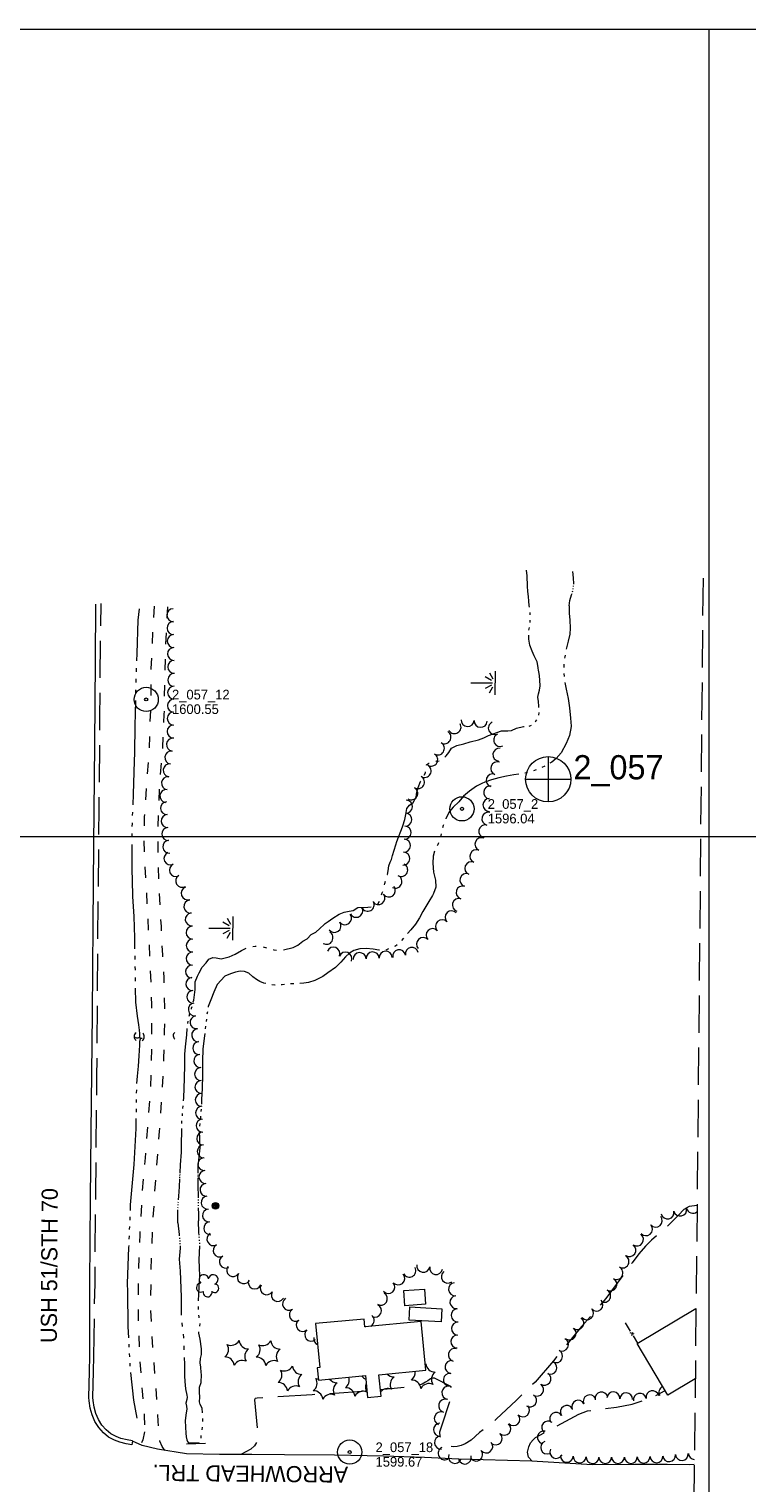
# Model space of a CAD drawing. Header units: feet. Extents: x 387811 to 389894, y 103426 to 105000.
# Tile 3 of 4: x 388579 to 389023, y 104100 to 105000. Entities that reach past the tile are written whole.
import ezdxf

# ---------------------------------------------------------------- set-up
doc = ezdxf.new("R2010")
doc.units = ezdxf.units.FT
doc.header["$MEASUREMENT"] = 0
for name, pattern in [('DGN Style 3', [32.306792, 23.07628, -9.230512]), ('DGN Style 5', [16.153396, 6.922884, -9.230512]), ('DGN Style 6', [43.891085, 0.023076, -9.230512, 16.153396, -9.230512, 0.023076, -9.230512])]:
    doc.linetypes.add(name, pattern=pattern)
for name, color, linetype, lineweight in [('E_DWY', 73, 'DGN Style 3', 0), ('E_LAND_Vegetation', 21, 'Continuous', 0), ('E_MAP_GridLines', 251, 'Continuous', 0), ('E_MAP_Limits', 21, 'DGN Style 3', 0), ('E_MAP_PassPoints', 40, 'Continuous', 0), ('E_MISCPROP', 40, 'Continuous', 0), ('E_MISCPROP_HvyLine', 54, 'Continuous', 13), ('E_MISCPROP_Railing', 40, 'Continuous', 0), ('E_PATH_Sidewalk', 73, 'DGN Style 5', 0), ('E_RDWY', 40, 'Continuous', 13), ('E_RDWY_Gravel', 40, 'DGN Style 3', 13), ('E_RDWY_Name', 221, 'Continuous', 0), ('E_WTR', 251, 'DGN Style 6', 0)]:
    doc.layers.add(name, color=color, linetype=linetype, lineweight=lineweight)
doc.styles.add('Style-IGR_FONT_0', font='IGR_FONT_0.shx')

# ---------------------------------------------------------------- blocks, each defined once
blk = doc.blocks.new('PP')
at = {"layer": 'E_MAP_PassPoints', "color": 40, "linetype": 'Continuous', "lineweight": 0}
for radius in [7.5, 0.96]:
    blk.add_circle((0, 0), radius, dxfattribs=at)
blk = doc.blocks.new('PHOTOC')
at = {"layer": 'E_MAP_Limits', "color": 73, "linetype": 'Continuous', "lineweight": 0}
for p, q in [((0.12, 14.06), (0.06, -13.8)), ((-13.79, 0.03), (14.12, 0.01))]:
    blk.add_line(p, q, dxfattribs=at)
blk.add_circle((0.17, 0.03), 14, dxfattribs=at)
blk = doc.blocks.new('CULVRT_2')
at = {"layer": 'E_MISCPROP_Railing', "color": 40, "linetype": 'Continuous', "lineweight": 0}
blk.add_arc((10, 7.5), 12.5, 216.8793, 323.1188, dxfattribs=at)
blk = doc.blocks.new('CULVRT_3')
at = {"layer": 'E_MISCPROP_Railing', "color": 40, "linetype": 'Continuous', "lineweight": 0}
blk.add_arc((10, 7.5), 12.5, 216.8798, 323.1193, dxfattribs=at)
blk = doc.blocks.new('CULVRT_4')
at = {"layer": 'E_MISCPROP_Railing', "color": 40, "linetype": 'Continuous', "lineweight": 0}
blk.add_arc((10, 7.5), 12.5, 216.8792, 323.1188, dxfattribs=at)
blk = doc.blocks.new('MARSH')
at = {"layer": 'E_WTR', "color": 161, "linetype": 'Continuous', "lineweight": 0}
for p, q in [((0.03, 15.02), (0.03, 1.6)), ((-6.13, 3.53), (-2.44, 1.44)), ((-1.34, 2.37), (-3.54, 6.22)), ((1.46, 2.37), (3.66, 6.22)), ((6.25, 3.53), (2.56, 1.44)), ((-7.39, -0.05), (7.4, -0.05))]:
    blk.add_line(p, q, dxfattribs=at)
blk = doc.blocks.new('POLE')
at = {"layer": 'E_MISCPROP', "color": 20, "linetype": 'Continuous', "lineweight": 0}
for centre, radius in [((-0.01, 0.02), 2.02), ((-0.01, 0.03), 1.52), ((0, -0.01), 1.01), ((0, 0), 0.502)]:
    blk.add_circle(centre, radius, dxfattribs=at)
blk = doc.blocks.new('PINEL')
at = {"layer": 'E_LAND_Vegetation', "color": 93, "linetype": 'Continuous', "lineweight": 0}
for centre, start, end in [((-8.14, 7.32), 275.21141, 0.97632), ((-10.4, -3.39), 335.21141, 60.97632), ((2.26, 10.71), 215.21141, 300.97632), ((10.41, 3.41), 155.21142, 240.97633), ((-2.25, -10.7), 35.21142, 120.97633), ((8.15, -7.3), 95.21142, 180.97633)]:
    blk.add_arc(centre, 5.72, start, end, dxfattribs=at)
blk = doc.blocks.new('TREE')
at = {"layer": 'E_LAND_Vegetation', "color": 93, "linetype": 'Continuous', "lineweight": 0}
for centre, radius, start, end in [((-4.47, 0.2), 2.78, 78.07165, 279.0827), ((-1.47, 4.28), 2.78, 1.39464, 209.16763), ((3.57, 2.42), 2.97, 278.42375, 139.65763), ((-2.01, -4.2), 2.61, 140.7798, 358.71241), ((3.46, -3.43), 2.97, 196.07456, 79.04783)]:
    blk.add_arc(centre, radius, start, end, dxfattribs=at)

msp = doc.modelspace()

# ---------------------------------------------------------------- linework, layer by layer
at = {"layer": 'E_DWY', "color": 51, "linetype": 'DGN Style 3', "lineweight": 0, "flags": 128}
for points in [[(388992.52, 104271.53), (388987.61, 104270.98), (388984.34, 104269.05), (388980.94, 104265.48), (388974.9, 104259.36), (388969.06, 104254.22), (388964.37, 104250.05), (388960.69, 104246.35), (388956.54, 104241.56), (388952.26, 104236.09), (388935.93, 104213.89), (388920.98, 104196.5), (388903.5, 104175.34), (388892.18, 104162.13), (388880.76, 104151.01), (388868.07, 104139.2), (388857.83, 104130.87), (388852.52, 104126.17), (388848.79, 104124), (388846.31, 104122.91), (388843.79, 104122.2), (388841.5, 104122.08), (388839.35, 104122.55), (388836.93, 104123.86), (388834.87, 104125.39), (388833.87, 104126.93), (388833.46, 104128.23), (388833.16, 104131.46), (388834.46, 104135.02), (388841.36, 104156.54), (388840.04, 104159.49), (388829.89, 104164.58), (388828.73, 104164.66), (388827.34, 104164.15), (388825.72, 104163.04), (388824.19, 104162.04), (388822.28, 104160.9), (388818.17, 104159.85), (388814.87, 104159.26), (388796.34, 104157.31)], [(388787.96, 104156.52), (388754.04, 104154.28), (388719.94, 104152.26), (388718.81, 104151.96), (388718.4, 104151.25), (388720.34, 104129.31), (388720.29, 104126.81), (388719.7, 104124.94), (388718.27, 104122.8), (388716.07, 104120.68), (388709.87, 104117.38)], [(388890.41, 104113.29), (388888.16, 104115.69), (388887.49, 104118.78), (388888.25, 104122.01), (388889.35, 104124.51), (388891, 104126.39), (388892.5, 104127.77), (388897.77, 104130.85), (388919.31, 104142.24), (388924.67, 104144.36), (388932.6, 104145.58), (388942.56, 104146.6), (388952.34, 104148.56), (388961.46, 104151.42), (388966.9, 104153.74), (388972.75, 104157)]]:
    msp.add_lwpolyline(points, dxfattribs=at)
at = {"layer": 'E_LAND_Vegetation', "color": 93, "linetype": 'Continuous', "lineweight": 0}
for centre, radius, start, end in [((388667.98, 104637.05), 4, 91.06335, 271.04803), ((388668.13, 104629.06), 4, 91.06335, 271.04803), ((388668.27, 104621.07), 4, 91.06335, 271.04803), ((388668.42, 104613.08), 4, 91.06335, 271.04803), ((388668.57, 104605.09), 4, 91.06335, 271.04803), ((388668.49, 104589.04), 4, 89.22563, 269.2103), ((388668.6, 104597.03), 4, 89.22563, 269.2103), ((388668.38, 104581.05), 4, 89.22563, 269.2103), ((388668.28, 104573.05), 4, 89.22563, 269.2103), ((388668.17, 104565.06), 4, 89.22563, 269.2103), ((388842.25, 104567.77), 4.03, 211.28649, 31.27116), ((388850.4, 104572.1), 4.03, 176.78774, 356.77242), ((388858.46, 104571.65), 4.03, 176.78774, 356.77242), ((388867.23, 104567.12), 4.03, 114.28754, 294.27222), ((388667.76, 104556.85), 4, 82.59109, 262.57577), ((388831.92, 104554.53), 4.03, 239.37862, 59.3633), ((388836.03, 104561.47), 4.03, 239.37862, 59.3633), ((388870.55, 104559.77), 4.03, 114.28754, 294.27222), ((388666.73, 104548.92), 4, 82.59109, 262.57577), ((388827.81, 104547.59), 4.03, 239.37862, 59.3633), ((388870.08, 104550.69), 4.03, 83.1436, 263.12828), ((388665.7, 104541), 4, 82.59109, 262.57577), ((388823.7, 104540.65), 4.03, 239.37862, 59.3633), ((388865.93, 104534.7), 4.03, 69.90569, 249.89036), ((388868.7, 104542.27), 4.03, 69.90569, 249.89036), ((388664.67, 104533.07), 4, 82.59109, 262.57577), ((388815.48, 104526.76), 4.03, 239.37862, 59.3633), ((388819.59, 104533.7), 4.03, 239.37862, 59.3633), ((388864.37, 104527.28), 4.03, 82.07764, 262.06232), ((388663.64, 104525.14), 4, 82.59109, 262.57577), ((388664.03, 104517.55), 4, 93.08972, 273.07439), ((388812.13, 104518.53), 4.03, 267.07416, 87.05883), ((388863.85, 104519.56), 4.03, 90.41473, 270.39941), ((388664.46, 104509.57), 4, 93.08972, 273.07439), ((388811.72, 104510.47), 4.03, 267.07416, 87.05883), ((388863.25, 104511.04), 4.03, 76.2554, 256.24008), ((388664.89, 104501.59), 4, 93.08972, 273.07439), ((388811.3, 104502.42), 4.03, 267.07416, 87.05883), ((388861.33, 104503.2), 4.03, 76.2554, 256.24008), ((388665.45, 104493.7), 4, 95.31393, 275.29861), ((388810.89, 104494.36), 4.03, 267.07416, 87.05883), ((388858.9, 104495.18), 4.03, 67.17202, 247.1567), ((388666.24, 104486.48), 4, 114.67307, 294.65774), ((388810.48, 104486.3), 4.03, 267.07416, 87.05883), ((388855.77, 104487.75), 4.03, 67.17202, 247.1567), ((388669.57, 104479.21), 4, 114.67307, 294.65774), ((388673.45, 104472.54), 4, 121.88213, 301.86681), ((388805.66, 104472.1), 4.03, 243.83382, 63.8185), ((388809.22, 104479.34), 4.03, 243.83382, 63.8185), ((388849.62, 104473.07), 4.03, 73.09805, 253.08273), ((388852.64, 104480.31), 4.03, 67.17202, 247.1567), ((388676.91, 104464.88), 4, 109.35272, 289.3374), ((388801.57, 104466.62), 4.03, 216.10032, 36.08499), ((388847.27, 104465.35), 4.03, 73.09805, 253.08273), ((388678.55, 104456.62), 4, 96.2207, 276.20538), ((388788.45, 104457.8), 4.03, 208.09543, 28.08011), ((388795.05, 104461.87), 4.03, 216.10032, 36.08499), ((388844.92, 104457.63), 4.03, 73.09805, 253.08273), ((388679.42, 104448.68), 4, 96.2207, 276.20538), ((388774.4, 104449.36), 4.03, 216.09805, 36.08273), ((388781.34, 104454), 4.03, 208.09543, 28.08011), ((388840.4, 104449.98), 4.03, 43.22857, 223.21324), ((388679.94, 104440.51), 4, 90.77963, 270.76431), ((388762.92, 104437.28), 4.03, 239.78172, 59.7664), ((388767.88, 104444.61), 4.03, 216.09805, 36.08273), ((388828.64, 104438.93), 4.03, 43.22857, 223.21324), ((388834.52, 104444.46), 4.03, 43.22857, 223.21324), ((388680.04, 104432.52), 4, 90.77963, 270.76431), ((388767.17, 104427.47), 4.03, 337.4935, 157.47817), ((388815.83, 104427.35), 4.03, 10.75163, 190.7363), ((388822.76, 104433.4), 4.03, 43.22857, 223.21324), ((388680, 104424.41), 4, 87.34098, 267.32566), ((388774.62, 104424.38), 4.03, 337.4935, 157.47817), ((388783.5, 104424.07), 4.03, 3.04647, 183.03115), ((388791.56, 104424.5), 4.03, 3.04647, 183.03115), ((388799.62, 104424.93), 4.03, 3.04647, 183.03115), ((388807.9, 104425.85), 4.03, 10.75163, 190.7363), ((388679.62, 104416.42), 4, 87.34098, 267.32566), ((388679.83, 104408.7), 4, 94.32908, 274.31376), ((388680.43, 104400.73), 4, 94.32908, 274.31376), ((388681.32, 104392.92), 4, 97.73351, 277.71819), ((388682.39, 104385), 4, 97.73351, 277.71819), ((388683.39, 104376.95), 4, 94.64846, 274.63314), ((388684.04, 104368.99), 4, 94.64846, 274.63314), ((388684.69, 104361.02), 4, 94.64846, 274.63314), ((388685.22, 104352.93), 4, 91.38789, 271.37257), ((388685.41, 104344.94), 4, 91.38789, 271.37257), ((388685.6, 104336.95), 4, 91.38789, 271.37257), ((388685.8, 104328.96), 4, 91.38789, 271.37257), ((388686.13, 104321.02), 4, 92.66348, 272.64816), ((388686.5, 104313.04), 4, 92.66348, 272.64816), ((388686.87, 104305.05), 4, 92.66348, 272.64816), ((388687.26, 104297.14), 4, 94.64126, 274.62594), ((388687.9, 104289.18), 4, 94.64126, 274.62594), ((388688.55, 104281.21), 4, 94.64126, 274.62594), ((388689.23, 104273.3), 4, 96.0202, 276.00488), ((388690.07, 104265.35), 4, 96.0202, 276.00488), ((388982.1, 104268.98), 4.02, 192.64183, 12.6265), ((388989.95, 104270.74), 4.02, 192.64183, 309.22346), ((388690.9, 104257.4), 4, 96.0202, 276.00488), ((388966.95, 104262.13), 4.02, 220.95275, 40.93743), ((388974.26, 104267.23), 4.02, 192.64183, 12.6265), ((388692.81, 104250.66), 4, 118.94485, 298.92953), ((388955.32, 104250.46), 4.02, 234.40142, 54.3861), ((388960.88, 104256.86), 4.02, 220.95275, 40.93743), ((388696.68, 104243.67), 4, 118.94485, 298.92953), ((388950.65, 104243.93), 4.02, 234.40142, 54.3861), ((388700.55, 104236.67), 4, 118.94485, 298.92953), ((388705.02, 104231.56), 4, 145.94763, 325.93231), ((388814.3, 104231.18), 4.02, 208.50926, 28.49394), ((388822.9, 104234.16), 4.02, 170.38574, 350.37042), ((388830.82, 104232.81), 4.02, 170.38574, 350.37042), ((388942.56, 104229.75), 4.02, 241.8976, 61.88228), ((388946.35, 104236.83), 4.02, 241.8976, 61.88228), ((388711.65, 104227.08), 4, 145.94763, 325.93231), ((388718.46, 104223.84), 4, 157.41555, 337.40022), ((388801.31, 104221.06), 4.02, 221.15394, 41.13862), ((388807.36, 104226.35), 4.02, 221.15394, 41.13862), ((388838.11, 104227.45), 4.02, 126.74299, 306.72767), ((388842.55, 104219.67), 4.02, 96.41349, 276.39817), ((388938.77, 104222.66), 4.02, 241.8976, 61.88228), ((388725.89, 104220.2), 4, 149.1559, 329.14058), ((388732.75, 104216.1), 4, 149.1559, 329.14058), ((388796.61, 104213.81), 4.02, 237.74543, 57.7301), ((388843.44, 104211.69), 4.02, 96.41349, 276.39817), ((388934.99, 104215.57), 4.02, 241.8976, 61.88228), ((388739.69, 104210.66), 4, 121.42986, 301.41453), ((388743.86, 104203.84), 4, 121.42986, 301.41453), ((388792.95, 104206.38), 4.02, 244.66531, 64.64999), ((388844.17, 104203.58), 4.02, 93.53033, 273.515), ((388924.26, 104204.78), 4.02, 222.01515, 41.99983), ((388930.23, 104210.16), 4.02, 222.01515, 41.99983), ((388748.14, 104197.55), 4, 131.25524, 311.23992), ((388788.48, 104200.34), 4.02, 242.88065, 251.98421), ((388788.48, 104200.34), 4.02, 298.91258, 51.33929), ((388844.36, 104195.33), 4.02, 87.34098, 267.32566), ((388918.39, 104198.75), 4.02, 233.4621, 53.44678), ((388753.41, 104191.54), 4, 131.25524, 311.23992), ((388759.08, 104188.97), 4, 169.20047, 244.30328), ((388843.99, 104187.3), 4.02, 87.34098, 267.32566), ((388908.79, 104185.42), 4.02, 243.52705, 63.51173), ((388913.6, 104192.29), 4.02, 233.4621, 53.44678), ((388842.42, 104178.99), 4.02, 74.6195, 254.60418), ((388905.21, 104178.22), 4.02, 243.52705, 63.51173), ((388819.46, 104176.3), 5.72, 324.55814, 331.48433), ((388830.18, 104174.14), 5.72, 185.71942, 271.48433), ((388840.36, 104171.54), 4.02, 83.08912, 263.0738), ((388901.62, 104171.03), 4.02, 243.52705, 63.51173), ((388751.4, 104161.48), 5.72, 305.71941, 31.48432), ((388758.64, 104169.69), 5.72, 245.71942, 262.75716), ((388769.37, 104167.53), 5.72, 217.26128, 271.48433), ((388772.86, 104157.16), 5.72, 125.71942, 211.48433), ((388771.34, 104163.34), 5.72, 305.71941, 19.05771), ((388789.31, 104169.38), 5.72, 216.674, 248.82502), ((388792.8, 104159.01), 5.72, 157.47391, 211.48433), ((388804.61, 104171.08), 5.72, 222.7625, 271.48433), ((388808.1, 104160.71), 5.72, 125.71942, 211.48433), ((388812.22, 104168.09), 5.72, 305.71941, 7.71963), ((388815.71, 104157.72), 5.72, 5.71941, 91.48432), ((388826.44, 104155.56), 5.72, 65.71941, 151.48432), ((388833.68, 104163.77), 5.72, 125.71942, 211.48433), ((388839.39, 104163.57), 4.02, 83.08912, 263.0738), ((388893.46, 104157.51), 4.02, 236.46079, 56.44547), ((388897.91, 104164.21), 4.02, 236.46079, 56.44547), ((388754.89, 104151.11), 5.72, 5.71941, 91.48432), ((388765.62, 104148.95), 5.72, 65.71941, 151.48432), ((388774.83, 104152.97), 5.72, 5.71941, 91.48432), ((388785.56, 104150.8), 5.72, 65.71941, 151.48432), ((388800.86, 104152.5), 5.72, 65.71941, 140.37384), ((388838.42, 104155.59), 4.02, 83.08912, 263.0738), ((388889.02, 104150.82), 4.02, 236.46079, 56.44547), ((388926.04, 104150.37), 3.98, 25.21876, 205.20344), ((388933.31, 104152.07), 3.98, 12.02476, 192.00944), ((388940.62, 104152.12), 3.98, 356.07094, 176.05562), ((388948.61, 104151.6), 3.98, 357.1812, 177.16587), ((388957.08, 104151.27), 3.98, 11.65641, 191.64109), ((388964.87, 104152.88), 3.98, 11.65641, 191.64109), ((388972.87, 104155.82), 3.98, 113.622, 210.07514), ((388833.75, 104139.72), 4.02, 69.60849, 249.59316), ((388836.41, 104147.52), 4.02, 75.33086, 255.31553), ((388884.65, 104144.7), 4.02, 222.96201, 42.94669), ((388905.17, 104139.43), 3.98, 32.61431, 212.59899), ((388911.88, 104143.72), 3.98, 32.61431, 212.59899), ((388918.84, 104146.98), 3.98, 25.21876, 205.20344), ((388833.27, 104132.63), 4.02, 91.73939, 271.72407), ((388873.11, 104133.27), 4.02, 228.13984, 48.12451), ((388878.77, 104139.23), 4.02, 222.96201, 42.94669), ((388900.26, 104134.08), 3.98, 50.31266, 230.29733), ((388833.82, 104124.74), 4.02, 95.31442, 275.29909), ((388861.92, 104122.29), 4.02, 218.70237, 38.68705), ((388867.74, 104127.29), 4.02, 228.13984, 48.12451), ((388897.55, 104127.95), 3.98, 78.6128, 258.59748), ((388899.65, 104121.68), 3.98, 111.82155, 291.80623), ((388836.17, 104118.07), 4.02, 117.68789, 297.67257), ((388842.51, 104115.86), 4.02, 157.01603, 337.00071), ((388848.67, 104115.43), 4.02, 195.85268, 15.83736), ((388855.65, 104117.27), 4.02, 218.70237, 38.68705), ((388905.26, 104118.91), 3.98, 154.97098, 334.95566), ((388911.87, 104116.47), 3.98, 177.43027, 357.41495), ((388919.82, 104116.11), 3.98, 177.43027, 357.41495), ((388927.77, 104115.75), 3.98, 177.43027, 357.41495), ((388935.63, 104115.75), 3.98, 179.98254, 359.96721), ((388943.59, 104115.75), 3.98, 179.98254, 359.96721), ((388951.5, 104115.83), 3.98, 181.49891, 1.48358), ((388959.45, 104116.04), 3.98, 181.49891, 1.48358), ((388967.41, 104116.25), 3.98, 181.49891, 1.48358), ((388975.2, 104116.89), 3.98, 185.31605, 5.30073), ((388983.12, 104117.63), 3.98, 185.31605, 5.30073), ((388991.18, 104118.19), 3.98, 181.90724, 265.12901)]:
    msp.add_arc(centre, radius, start, end, dxfattribs=at)
at = {"layer": 'E_MAP_GridLines', "color": 161, "linetype": 'Continuous', "lineweight": 0}
for p, q in [((388000, 105000), (389500, 105000)), ((389000, 103500), (389000, 105000)), ((388000, 104500), (389500, 104500))]:
    msp.add_line(p, q, dxfattribs=at)
at = {"layer": 'E_MAP_Limits', "color": 73, "linetype": 'DGN Style 3', "lineweight": 0, "flags": 128}
msp.add_lwpolyline([(388996.22, 104660.02), (388992.25, 104243.16), (388989.66, 104005.95), (388990.29, 103842.03)], dxfattribs=at)
at = {"layer": 'E_MISCPROP_HvyLine', "color": 241, "linetype": 'Continuous', "lineweight": 13, "flags": 128}
for points in [[(388810.86, 104218.85), (388823.56, 104219.77), (388824.24, 104210.37), (388811.54, 104209.46)], [(388814.52, 104208.69), (388834.42, 104207.55), (388833.96, 104199.43), (388814.06, 104200.56)], [(388821.57, 104199.79), (388786.67, 104196.47), (388786.22, 104201.24), (388756.11, 104198.37), (388758.7, 104171.19), (388757.25, 104171.05), (388757.98, 104163.41), (388787.03, 104166.19), (388788.32, 104152.66), (388796.71, 104153.46), (388795.45, 104166.72), (388824.46, 104169.49)]]:
    msp.add_lwpolyline(points, close=True, dxfattribs=at)
msp.add_lwpolyline([(388991.39, 104164.24), (388974.46, 104154.14), (388955.43, 104186.04), (388991.87, 104207.78)], dxfattribs=at)
at = {"layer": 'E_MISCPROP_Railing', "color": 40, "linetype": 'Continuous', "lineweight": 0}
for p, q in [((388953.54, 104191.81), (388951.04, 104192.6)), ((388952.02, 104190.99), (388952.69, 104193.14))]:
    msp.add_line(p, q, dxfattribs=at)
at = {"layer": 'E_MISCPROP_Railing', "color": 40, "linetype": 'Continuous', "lineweight": 0, "flags": 128}
for points in [[(388951.25, 104193.79), (388948.11, 104198.94)], [(388955.84, 104186.28), (388953.07, 104190.8)]]:
    msp.add_lwpolyline(points, dxfattribs=at)
at = {"layer": 'E_MISCPROP_Railing', "color": 40, "linetype": 'Continuous', "lineweight": 13, "flags": 128}
msp.add_lwpolyline([(388676.15, 104124.01), (388687.91, 104124.26)], dxfattribs=at)
at = {"layer": 'E_PATH_Sidewalk', "color": 51, "linetype": 'DGN Style 5', "lineweight": 0, "flags": 128}
for points in [[(388656.09, 104642.63), (388655.17, 104627.79), (388654.12, 104604.04), (388653.95, 104582.84), (388652.99, 104554.74), (388651.24, 104530.05), (388650.03, 104512.24), (388649.66, 104499.19), (388650.17, 104484.32), (388651.32, 104465.94), (388652.53, 104441.85), (388653.67, 104417.59), (388654.58, 104395.85), (388654.55, 104377.36), (388654.31, 104358.61), (388653.62, 104341.17), (388652.01, 104320.07), (388650.6, 104301.05), (388648.55, 104277.92), (388647.24, 104253.52), (388646.12, 104227.15), (388646.22, 104197.96), (388647.34, 104174.73), (388648.71, 104156.6), (388650.05, 104141.33), (388650.19, 104131.27)], [(388662.7, 104119.83), (388661.19, 104122.21), (388659.68, 104125.64), (388658.9, 104131.44), (388658.62, 104137.92), (388657.37, 104158.12), (388655.75, 104179.08), (388654.69, 104193.03), (388654.13, 104207.58), (388654.2, 104223.93), (388654.67, 104243.65), (388655.54, 104263.34), (388657.35, 104290.8), (388659.49, 104317.35), (388661.24, 104342.91), (388662.18, 104362.67), (388662.65, 104378.99), (388662.7, 104393.83), (388662.26, 104412.2), (388661.48, 104426.65), (388660.63, 104444.27), (388659.32, 104466.92), (388658.73, 104485.27), (388658.48, 104503.35), (388659.1, 104521.42), (388659.96, 104536.97), (388661.53, 104555.05), (388662.41, 104575.53), (388662.83, 104595.8), (388663.32, 104617.83), (388664.72, 104643.75)], [(388650.19, 104131.27), (388649.2, 104126.49), (388647.82, 104123.37)]]:
    msp.add_lwpolyline(points, dxfattribs=at)
at = {"layer": 'E_RDWY', "color": 21, "linetype": 'Continuous', "lineweight": 13, "flags": 128}
for points in [[(388616.29, 104178.3), (388616.33, 104223.22), (388616.65, 104275.29), (388617.19, 104316.96), (388617.93, 104390.18), (388618.35, 104445.6), (388618.73, 104494.89), (388619.29, 104557.01), (388619.86, 104608.65), (388620.09, 104643.8)], [(388642.79, 104125.74), (388642.29, 104123.29), (388638.78, 104124), (388634.86, 104124.93), (388631.53, 104126.16), (388627.87, 104128.15), (388624.74, 104130.75), (388621.77, 104134.03), (388619.39, 104137.83), (388617.63, 104141.87), (388616.48, 104146.04), (388615.85, 104150.52), (388615.74, 104152.68), (388615.98, 104168.77), (388616.29, 104178.3)], [(388642.79, 104125.74), (388639.32, 104126.44), (388635.58, 104127.33), (388632.56, 104128.44), (388629.28, 104130.23), (388626.48, 104132.56), (388623.78, 104135.55), (388621.61, 104139), (388619.99, 104142.71), (388618.94, 104146.55), (388618.34, 104150.76), (388618.24, 104152.72), (388618.48, 104168.71), (388618.79, 104178.22)], [(388973.98, 104111.09), (388953.93, 104111.15), (388927.52, 104110.93), (388890.22, 104113.3), (388844.97, 104114.49), (388823.61, 104115.39), (388798.29, 104116.25), (388767.79, 104116.84), (388736.91, 104117.12), (388716.57, 104117.42), (388696.67, 104117.28), (388676.25, 104117.71), (388658.13, 104120.54), (388648.74, 104122.96), (388642.77, 104125.64)], [(388990.81, 104111.1), (388987.6, 104110.97), (388973.98, 104111.09)]]:
    msp.add_lwpolyline(points, dxfattribs=at)
at = {"layer": 'E_RDWY_Gravel', "color": 21, "linetype": 'DGN Style 3', "lineweight": 13, "flags": 128}
msp.add_lwpolyline([(388618.69, 104178.23), (388619.49, 104223.32), (388620, 104279.42), (388620.63, 104351.09), (388621.11, 104405.86), (388621.56, 104464.66), (388622.12, 104517.42), (388622.52, 104573.61), (388622.98, 104622.22), (388623.34, 104644.32)], dxfattribs=at)
at = {"layer": 'E_WTR', "color": 161, "linetype": 'Continuous', "lineweight": 0, "flags": 128}
for points in [[(388888.73, 104641.95), (388888.59, 104643.06), (388888.4, 104645.69), (388888.06, 104648.72), (388887.66, 104651.74), (388887.42, 104654.96), (388887.18, 104661.35), (388886.8, 104664.84)], [(388916.12, 104656.36), (388916.12, 104656.39), (388915.94, 104660.25), (388915.52, 104664.16)], [(388913.19, 104642.94), (388913.77, 104646.17), (388914.81, 104649.62), (388915.06, 104650.53)], [(388915.35, 104651.57), (388915.49, 104652.09)], [(388915.71, 104653.14), (388915.78, 104653.68)], [(388915.91, 104654.75), (388915.98, 104655.28)], [(388646.93, 104640.95), (388646.08, 104633.9), (388645.33, 104613.24), (388645.18, 104608.71)], [(388889.22, 104637.22), (388889.09, 104638.8)], [(388913.19, 104642.94), (388913.21, 104638.35), (388913.62, 104633.92), (388913.96, 104629.01), (388913.78, 104625.22), (388912.65, 104620.94), (388911.51, 104615.92)], [(388888.4, 104627.78), (388888.67, 104629.34)], [(388889.07, 104632.49), (388889.22, 104634.06)], [(388894.36, 104602.7), (388894.04, 104604.68), (388893.37, 104608.09), (388891.55, 104611.8), (388890.33, 104614.81), (388888.99, 104618.51), (388888.35, 104622.22), (388888.23, 104624.64)], [(388910.73, 104612.23), (388910.54, 104611.33), (388910.36, 104610.38)], [(388645.04, 104604.26), (388644.97, 104602.03)], [(388894.59, 104579.94), (388894.49, 104580.78), (388894.23, 104583.58), (388893.97, 104586.38), (388894.26, 104588.29), (388894.93, 104590.59), (388895.33, 104593.33), (388895.06, 104596.78), (388894.86, 104599.58), (388894.44, 104602.19), (388894.36, 104602.7)], [(388909.94, 104606.65), (388909.92, 104604.76)], [(388644.83, 104597.58), (388644.75, 104595.35)], [(388909.99, 104601), (388910.2, 104599.13)], [(388910.69, 104595.39), (388911.52, 104591.24), (388912.59, 104585.46), (388913.42, 104579.71), (388914.08, 104573.24), (388914.59, 104568.36)], [(388644.49, 104584.22), (388644.15, 104568.45), (388643.88, 104551.91)], [(388644.63, 104590.9), (388644.58, 104588.67)], [(388894.54, 104575.21), (388894.69, 104576.79)], [(388863.32, 104562.46), (388871.45, 104565.4), (388875.2, 104565.51), (388877.53, 104565.73), (388880.69, 104567.2), (388885.02, 104568.07), (388885.37, 104568.1)], [(388888.51, 104568.42), (388890.01, 104568.94)], [(388892.29, 104571.09), (388892.54, 104571.42), (388893.29, 104572.32)], [(388914.59, 104568.36), (388914.61, 104568.17), (388913.53, 104562.6), (388911.53, 104557.59), (388908.3, 104551.76), (388905.21, 104548.36), (388902.48, 104546.1), (388901.41, 104545.42)], [(388836.26, 104549.1), (388837.18, 104550.03), (388838.65, 104551.99), (388840.46, 104554.63), (388843.66, 104556.28), (388848.09, 104557.4), (388851.92, 104558.58), (388857.1, 104559.82), (388860.5, 104561.2), (388863.32, 104562.46)], [(388643.88, 104551.91), (388643.79, 104546.6), (388643.09, 104526.15), (388642.85, 104519.62)], [(388823.5, 104538.01), (388824.27, 104539.54), (388824.27, 104539.98)], [(388824.85, 104544.22), (388824.88, 104544.36), (388826.44, 104545.33), (388826.59, 104545.4)], [(388830.61, 104546.73), (388832.71, 104546.85), (388832.76, 104546.87)], [(388887.57, 104539.63), (388885.73, 104539.23)], [(388892.94, 104541.39), (388891.16, 104540.78)], [(388898.2, 104543.47), (388896.45, 104542.76)], [(388810.09, 104506.05), (388810.32, 104506.65), (388811.37, 104510.57), (388812.03, 104513.63), (388812.79, 104517.41), (388814.36, 104519.5), (388816.69, 104521.12), (388818.39, 104524.34), (388818.86, 104527.45), (388819.65, 104530.34), (388821.18, 104534.13), (388821.3, 104534.32)], [(388855.88, 104531.18), (388851.62, 104528.19), (388847.92, 104524.97), (388844.84, 104521.39), (388841.43, 104518.19), (388839.2, 104515.57), (388836.96, 104511.24), (388836.84, 104510.93)], [(388882.03, 104538.52), (388879.03, 104538.16), (388874.41, 104537.32), (388869.61, 104536.4), (388865.2, 104535.05), (388860.99, 104533.6), (388859.18, 104532.78), (388855.88, 104531.18)], [(388642.69, 104515.17), (388642.61, 104512.95)], [(388642.44, 104508.49), (388642.43, 104508.16), (388642.41, 104506.26)], [(388800.62, 104476.42), (388800.65, 104476.51), (388801.14, 104478.79), (388801.5, 104481.88), (388802.42, 104484.09), (388803.13, 104485.86), (388803.85, 104488.28), (388804.78, 104491.54), (388805.95, 104494.77), (388806.46, 104496.88), (388810.09, 104506.05)], [(388835.47, 104507.29), (388835.31, 104506.85), (388834.89, 104505.44)], [(388642.31, 104495.12), (388642.3, 104494.81), (388642.41, 104480.45), (388642.74, 104463.65), (388642.78, 104462.83)], [(388642.37, 104501.81), (388642.35, 104499.58)], [(388832.43, 104496.12), (388831.88, 104494.94), (388831.56, 104494.38)], [(388833.89, 104501.7), (388833.61, 104499.77)], [(388829.83, 104490.93), (388829.01, 104487.91), (388828.77, 104483.48), (388829.23, 104477.93), (388830.4, 104472.92), (388830.67, 104468.71), (388829.17, 104464.63), (388828.51, 104463.5)], [(388798.97, 104470.18), (388799.12, 104470.84), (388799.42, 104472.28)], [(388642.78, 104462.83), (388643.49, 104450.38), (388643.89, 104437.29), (388644.04, 104430.56)], [(388794.54, 104458.19), (388795.02, 104458.57), (388795.76, 104459.92)], [(388797.11, 104464), (388797.52, 104465.22), (388797.81, 104466.04)], [(388828.51, 104463.5), (388826.27, 104459.71), (388824.55, 104456.73), (388822.67, 104453.49), (388820.51, 104449.59), (388818.04, 104445.71), (388815.19, 104442.27), (388813.11, 104440.05)], [(388762.2, 104446.05), (388763.88, 104447.33), (388766.8, 104449.54), (388770.69, 104451.9), (388773.93, 104453.14), (388776.99, 104453.78), (388779.43, 104454.12), (388782.31, 104456.1), (388788.64, 104456.27), (388790.63, 104456.54)], [(388736.25, 104429.76), (388736.33, 104429.76), (388742.25, 104431.26), (388745.23, 104432.83), (388748.31, 104435.11), (388750.87, 104436.65), (388753.45, 104439.3), (388756.38, 104440.75), (388758.8, 104443.09), (388761.41, 104445.45), (388762.2, 104446.05)], [(388685.94, 104419.06), (388688.36, 104421.78), (388690.09, 104424.12), (388692.47, 104425.1), (388694.49, 104424.82), (388697.59, 104424.34), (388702.61, 104425.46), (388706.34, 104427.1), (388710.31, 104429.35), (388713.07, 104430.81)], [(388717.19, 104431.89), (388718.76, 104432.13), (388719.33, 104432.11)], [(388723.59, 104431.63), (388725.68, 104431.15)], [(388795.75, 104429.65), (388795.29, 104429.65), (388791.94, 104430.34), (388787.6, 104430.76), (388783.68, 104430.51), (388779.79, 104429.33), (388777.17, 104427.79), (388774.68, 104425.44), (388771.86, 104422.24), (388771.02, 104421.4)], [(388806.66, 104432.92), (388805.59, 104432.14), (388805.02, 104431.9)], [(388810.56, 104437.13), (388809.48, 104435.52)], [(388644.14, 104426.1), (388644.19, 104423.88)], [(388729.83, 104429.99), (388730.32, 104429.85), (388731.96, 104429.67)], [(388801.43, 104430.43), (388799.61, 104429.73)], [(388644.27, 104419.42), (388644.3, 104417.19)], [(388644.35, 104412.74), (388644.38, 104410.51)], [(388680.41, 104397.67), (388680.66, 104398.59), (388681.48, 104405.23), (388681.65, 104410.04), (388682.96, 104413.58), (388684.07, 104415.67), (388685.94, 104419.06)], [(388699.87, 104413.44), (388695.27, 104408.43), (388693.19, 104403.65), (388691.3, 104398.96), (388689.71, 104394.71), (388689.66, 104394.43)], [(388725.31, 104408.97), (388724.18, 104409.22), (388721.62, 104410.16), (388719.49, 104411.55), (388717.34, 104413.18), (388714.78, 104415.41), (388712.05, 104416.33), (388709.44, 104416.56), (388706.48, 104416.11), (388703.46, 104415), (388699.87, 104413.44)], [(388771.02, 104421.4), (388768.53, 104418.87), (388763.82, 104415.67), (388760.62, 104413.43), (388755.74, 104410.8), (388751.74, 104409.55), (388748.84, 104409.1), (388746.51, 104408.96)], [(388644.44, 104406.06), (388644.57, 104397.53), (388645.59, 104388.74), (388646.43, 104383.41), (388646.94, 104380.1), (388647.13, 104378), (388647.06, 104376.63), (388647.15, 104375.61), (388647.88, 104375.13), (388648.63, 104375.2)], [(388731.02, 104407.86), (388731.01, 104407.86), (388729.11, 104408.21)], [(388736.83, 104408.35), (388735.39, 104408.2), (388734.89, 104408.16)], [(388742.63, 104408.82), (388740.87, 104408.77), (388740.69, 104408.75)], [(388679.18, 104393.19), (388679.34, 104393.68), (388679.61, 104394.68)], [(388676.94, 104384.18), (388677.21, 104385.71)], [(388677.78, 104388.75), (388678.24, 104390.23)], [(388688.49, 104386.98), (388688.35, 104385.48)], [(388689.11, 104391.46), (388688.84, 104389.98)], [(388675.11, 104358.7), (388675.14, 104360.04), (388675.21, 104365.18), (388675.6, 104369.87), (388676.35, 104377.19), (388676.58, 104381.11)], [(388687.45, 104377.98), (388687.08, 104375.11), (388686.21, 104368.32), (388686.12, 104361.13), (388686.13, 104356.17)], [(388688.04, 104382.47), (388687.84, 104380.98)], [(388645.55, 104375.13), (388645.42, 104375.11), (388644.56, 104375.51)], [(388647.67, 104375.27), (388647.04, 104373.14), (388647.12, 104370.82), (388646.95, 104367.52), (388646.71, 104364.14), (388646.28, 104357.74), (388645.68, 104351.67), (388645.29, 104347.05)], [(388645.77, 104375.16), (388645.7, 104375.15)], [(388645.99, 104375.2), (388645.91, 104375.19)], [(388646.21, 104375.24), (388646.13, 104375.22)], [(388647.42, 104375.43), (388646.35, 104375.26)], [(388674.36, 104336.25), (388674.51, 104338.16), (388674.89, 104350.24), (388675.11, 104358.7)], [(388686.13, 104356.17), (388686.14, 104352.17), (388685.8, 104344), (388685.54, 104337.2), (388685.38, 104334.29)], [(388645.1, 104343.12), (388645.08, 104341.15)], [(388645.03, 104337.21), (388645.01, 104335.24)], [(388674, 104331.62), (388674.12, 104333.16)], [(388644.84, 104325.39), (388644.73, 104319.15), (388643.78, 104300.73), (388643.45, 104296.88)], [(388644.94, 104331.3), (388644.91, 104329.33)], [(388673.34, 104322.34), (388673.35, 104323.36), (388673.39, 104323.89)], [(388673.64, 104326.98), (388673.77, 104328.53)], [(388684.95, 104326.76), (388684.79, 104325.26)], [(388685.22, 104331.28), (388685.13, 104329.77)], [(388672.49, 104296.8), (388673.09, 104304.45), (388673.17, 104310.25), (388673.27, 104317.19), (388673.29, 104319.25)], [(388684.09, 104317.75), (388684.42, 104307.27), (388683.87, 104301.47), (388683.29, 104295.92)], [(388684.47, 104322.25), (388684.31, 104320.75)], [(388643.45, 104296.88), (388641.32, 104271.9), (388641.19, 104268.41)], [(388672.24, 104291.82), (388672.49, 104296.8)], [(388683.29, 104295.92), (388683.29, 104291.77)], [(388671.8, 104283.07), (388672.05, 104288.05)], [(388672.08, 104288.73), (388672.1, 104289.08)], [(388672.14, 104289.76), (388672.15, 104290.11)], [(388672.19, 104290.79), (388672.21, 104291.14)], [(388683.29, 104290.33), (388683.28, 104290.05)], [(388683.28, 104289.48), (388683.28, 104289.19)], [(388683.28, 104288.62), (388683.28, 104284.47)], [(388683.29, 104291.19), (388683.29, 104290.91)], [(388671.24, 104274.99), (388671.44, 104277.25), (388671.8, 104283.07)], [(388683.28, 104284.47), (388683.31, 104276.3)], [(388670.83, 104260.77), (388670.74, 104266.14), (388670.85, 104268.87)], [(388670.9, 104269.98), (388670.92, 104270.54)], [(388670.97, 104271.65), (388670.98, 104271.99), (388671, 104272.21)], [(388671.09, 104273.32), (388671.14, 104273.88)], [(388683.31, 104275.18), (388683.31, 104274.62)], [(388683.32, 104273.49), (388683.34, 104272.93)], [(388683.4, 104271.8), (388683.42, 104271.24)], [(388683.48, 104270.12), (388683.67, 104266.15), (388683.61, 104261.96)], [(388641.05, 104264.47), (388640.97, 104262.51)], [(388670.83, 104260.77), (388671.67, 104253.54), (388671.74, 104252.65)], [(388684.03, 104253.24), (388683.9, 104254.85), (388683.61, 104261.96)], [(388640.61, 104252.66), (388640.53, 104250.7)], [(388640.83, 104258.57), (388640.75, 104256.6)], [(388671.82, 104251.52), (388671.87, 104250.96)], [(388684.18, 104251.44), (388684.13, 104252.04)], [(388640.39, 104246.76), (388640.34, 104245.61), (388639.48, 104223.3), (388639.53, 104218.22)], [(388672.22, 104246.47), (388672.33, 104245.11), (388671.73, 104238.32)], [(388671.96, 104249.84), (388672, 104249.28)], [(388672.09, 104248.15), (388672.13, 104247.59)], [(388684.12, 104237.91), (388684.51, 104246.64)], [(388684.33, 104249.64), (388684.28, 104250.24)], [(388684.48, 104247.84), (388684.43, 104248.44)], [(388671.73, 104238.32), (388672.26, 104230.86), (388672.83, 104214.99), (388672.93, 104205.43), (388672.95, 104203.65)], [(388683.59, 104212.45), (388683.88, 104216.63), (388684.06, 104221.32), (388684.41, 104227.76), (388684.28, 104233.13), (388684.12, 104237.91)], [(388639.53, 104218.22), (388639.76, 104196.65), (388640.15, 104189.67)], [(388683.61, 104207.18), (388683.59, 104208.94)], [(388673.21, 104198.88), (388673.55, 104196.51)], [(388684.07, 104201.93), (388683.96, 104202.52), (388683.86, 104203.68)], [(388684.48, 104196.73), (388684.65, 104198.48)], [(388674.18, 104191.77), (388674.42, 104189.85), (388674.41, 104189.39)], [(388685.34, 104168.05), (388685, 104171.42), (388684.59, 104174.09), (388684.86, 104176.87), (388685.38, 104179.21), (388685.47, 104182.71), (388684.55, 104188.66), (388683.78, 104192.53), (388683.92, 104193.26)], [(388640.36, 104185.74), (388640.47, 104183.77)], [(388640.69, 104179.84), (388640.8, 104177.87)], [(388674.46, 104184.61), (388674.61, 104182.52), (388674.62, 104182.22)], [(388641.02, 104173.94), (388641.12, 104171.97)], [(388674.84, 104177.44), (388674.9, 104173.27), (388674.9, 104169.7), (388674.99, 104166.1), (388675.15, 104162.58), (388675.66, 104157.99), (388676.48, 104154.04), (388676.59, 104152.86), (388676.31, 104151.36), (388675.75, 104149.09), (388676.21, 104147.21), (388676.3, 104145.37), (388675.98, 104143.04)], [(388641.42, 104168.04), (388643.32, 104151), (388645.32, 104139.76)], [(388686.18, 104143.1), (388685.8, 104145.96), (388684.64, 104148.36), (388684.2, 104150.04), (388684.43, 104152.85), (388684.26, 104155.96), (388684.26, 104159.04), (388685.26, 104162), (388685.46, 104166.86), (388685.34, 104168.05)], [(388675.98, 104143.04), (388675.46, 104138.43), (388675.49, 104134.21), (388675.74, 104130.62), (388675.95, 104128.3), (388676.33, 104126.41), (388676.76, 104125.3), (388677.32, 104124.61), (388684.01, 104124.83)], [(388685.8, 104132.59), (388686.05, 104134.33)], [(388686.26, 104137.83), (388686.29, 104139.59)], [(388685.31, 104127.35), (388685.27, 104128.75), (388685.32, 104129.11)]]:
    msp.add_lwpolyline(points, dxfattribs=at)

# ---------------------------------------------------------------- block references
at = {"layer": 'E_LAND_Vegetation', "color": 93, "linetype": 'Continuous', "lineweight": 0, "xscale": 1.000002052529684, "yscale": 1.000002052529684, "zscale": 1.000002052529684, "rotation": 90.5080017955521}
for name, p in [('TREE', (388689.39, 104222.2)), ('PINEL', (388707.25, 104180.22)), ('PINEL', (388726.82, 104180.12)), ('PINEL', (388740.32, 104164.41))]:
    msp.add_blockref(name, p, dxfattribs=at)
at = {"layer": 'E_MAP_Limits', "color": 73, "linetype": 'Continuous', "lineweight": 0}
msp.add_blockref('PHOTOC', (388900.13, 104535.43), dxfattribs=at)
at = {"layer": 'E_MAP_PassPoints', "color": 40, "linetype": 'Continuous', "lineweight": 0}
for p in [(388651.21, 104584.89), (388846.86, 104517.14), (388777.33, 104118.82)]:
    msp.add_blockref('PP', p, dxfattribs=at)
at = {"layer": 'E_MISCPROP', "color": 20, "linetype": 'Continuous', "lineweight": 0, "xscale": 0.9999994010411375, "yscale": 0.9999994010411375, "zscale": 0.9999994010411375, "rotation": 89.39754348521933}
msp.add_blockref('POLE', (388694.2, 104271.29), dxfattribs=at)
at = {"layer": 'E_MISCPROP_Railing', "color": 40, "linetype": 'Continuous', "lineweight": 0}
for name, p, xscale, yscale, zscale, rotation in [('CULVRT_2', (388644.93, 104378.53), 0.2382132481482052, 0.2382132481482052, 0.2382132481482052, 270.601464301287), ('CULVRT_3', (388648.8, 104373.79), 0.2231285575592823, 0.2231285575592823, 0.2231285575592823, 86.65958966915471), ('CULVRT_4', (388668.98, 104378.69), 0.2101194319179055, 0.2101194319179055, 0.2101194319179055, 270.7364906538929)]:
    msp.add_blockref(name, p, dxfattribs=dict(at, xscale=xscale, yscale=yscale, zscale=zscale, rotation=rotation))
at = {"layer": 'E_WTR', "color": 161, "linetype": 'Continuous', "lineweight": 0, "xscale": 0.9999994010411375, "yscale": 0.9999994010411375, "zscale": 0.9999994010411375, "rotation": 89.39754348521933}
for p in [(388867.46, 104595.07), (388704.94, 104443.15)]:
    msp.add_blockref('MARSH', p, dxfattribs=at)

# ---------------------------------------------------------------- texts
at = {"layer": 'E_MAP_Limits', "color": 73, "linetype": 'Continuous', "lineweight": 0, "style": 'Style-IGR_FONT_0'}
msp.add_text('2_057', height=15, dxfattribs=at).set_placement((388915.96, 104535.4))
at = {"layer": 'E_MAP_PassPoints', "color": 40, "linetype": 'Continuous', "lineweight": 0, "style": 'Style-IGR_FONT_0'}
for s, p in [('2_057_12', (388667.21, 104584.89)), ('1600.55', (388667.21, 104575.89)), ('2_057_2', (388862.86, 104517.14)), ('1596.04', (388862.86, 104508.14)), ('2_057_18', (388793.33, 104118.82)), ('1599.67', (388793.33, 104109.82))]:
    msp.add_text(s, height=6, dxfattribs=at).set_placement(p)
at = {"layer": 'E_RDWY_Name', "style": 'Style-IGR_FONT_0'}
for s, rotation, width, p in [('USH 51/STH 70', 89.6402, 0.999988, (388595.84, 104186.41)), ('ARROWHEAD TRL.', 179.48419, 0.999978, (388776.33, 104109.88))]:
    msp.add_text(s, height=10, rotation=rotation, dxfattribs=dict(at, width=width)).set_placement(p)

doc.saveas('drawing.dxf')
